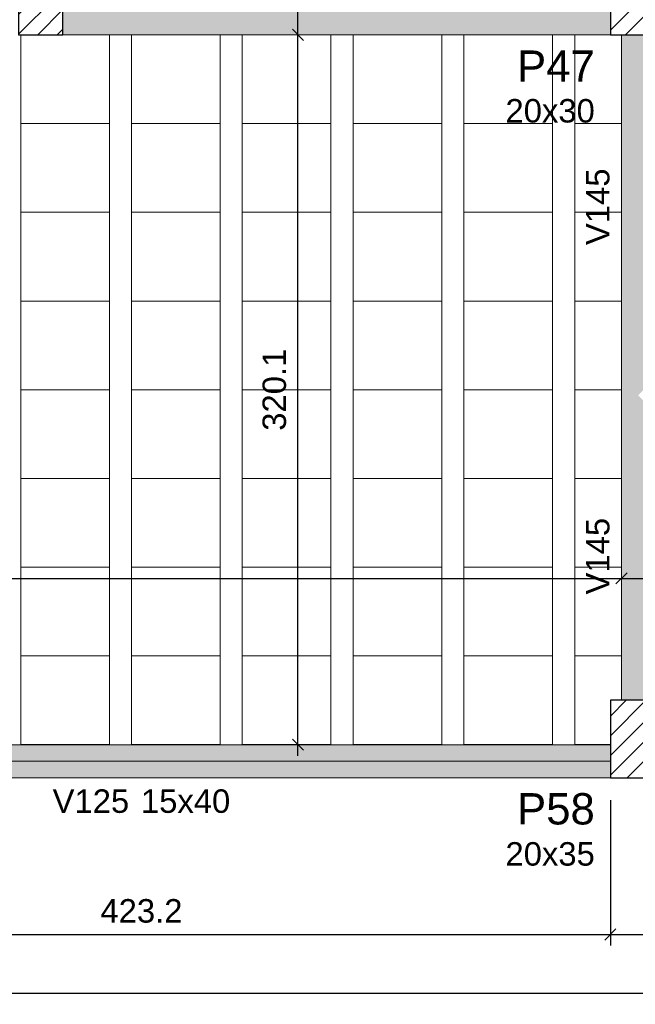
# Model space of a CAD drawing. Header units: millimetres. Extents: x 0 to 119, y 0 to 84.
# Tile 20 of 35: x 63.96 to 69.52, y 31.87 to 40.75. Entities that reach past the tile are written whole.
import ezdxf

# ---------------------------------------------------------------- set-up
doc = ezdxf.new("R2010")
doc.units = ezdxf.units.MM
doc.header["$MEASUREMENT"] = 0
doc.linetypes.add('NULL', pattern=[0])
doc.layers.get('0').update_dxf_attribs({"lineweight": 18})
for name, color, linetype, lineweight in [('FO-Cotas', 5, 'Continuous', 5), ('FO-Eixos', 5, 'Continuous', 5), ('FO-Hachura pilar que passa', 19, 'Continuous', 5), ('FO-Hachura viga', 43, 'Continuous', 5), ('FO-Hachuras das lajes', 1, 'Continuous', 20), ('FO-Pilares', 4, 'Continuous', 30), ('FO-Textos das vigas', 7, 'Continuous', 5), ('FO-Textos dos pilares', 7, 'Continuous', 5), ('FO-Vigas', 1, 'Continuous', 20)]:
    doc.layers.add(name, color=color, linetype=linetype, lineweight=lineweight)
doc.styles.add('Arial', font='txt')
doc.dimstyles.new('UM_50.000000', dxfattribs={"dimtxt": 0.18, "dimasz": 0.1, "dimexe": 0.1, "dimexo": 0.2, "dimgap": 0, "dimtad": 1, "dimtih": 1, "dimtoh": 1, "dimdec": 1, "dimlfac": 50, "dimzin": 0, "dimdsep": 46, "dimtxsty": 'Standard', "dimcen": 0.09, "dimdle": 0.1, "dimadec": 1, "dimazin": 2, "dimtfac": 1, "dimtdec": 4, "dimtofl": 0, "dimtmove": 0, "dimatfit": 3, "dimfxl": 1, "dimtolj": 1, "dimarcsym": 0})

# ---------------------------------------------------------------- blocks, each defined once
blk = doc.blocks.new('_Oblique')
at = {"color": 0, "linetype": 'ByBlock', "lineweight": -2}
blk.add_line((-0.5, -0.5), (0.5, 0.5), dxfattribs=at)
blk = doc.blocks.new('*D39')
at = {"layer": 'Defpoints', "color": 0}
for p in [(60.8308, 33.913), (69.2946, 33.913), (69.2946, 32.501)]:
    blk.add_point(p, dxfattribs=at)
at = {"layer": 'FO-Cotas', "color": 0, "lineweight": -2}
for p, q in [((60.8308, 33.713), (60.8308, 32.401)), ((69.2946, 33.713), (69.2946, 32.401)), ((60.7308, 32.501), (69.3946, 32.501))]:
    blk.add_line(p, q, dxfattribs=at)
at = {"layer": 'FO-Cotas', "color": 0, "lineweight": -2, "xscale": 0.1, "yscale": 0.1, "zscale": 0.1, "rotation": 180}
blk.add_blockref('_Oblique', (60.8308, 32.501), dxfattribs=at)
at = {"layer": 'FO-Cotas', "color": 0, "lineweight": -2, "xscale": 0.1, "yscale": 0.1, "zscale": 0.1}
blk.add_blockref('_Oblique', (69.2946, 32.501), dxfattribs=at)
at = {"layer": 'FO-Cotas', "color": 7, "insert": (65.0627, 32.7128), "char_height": 0.2118, "attachment_point": 5, "rotation": 0.00573, "style": 'Arial'}
blk.add_mtext('\\A1;423.2', dxfattribs=at)
blk = doc.blocks.new('*D40')
at = {"layer": 'Defpoints', "color": 0}
for p in [(69.2946, 33.913), (69.6946, 33.913), (69.6946, 32.501)]:
    blk.add_point(p, dxfattribs=at)
at = {"layer": 'FO-Cotas', "color": 0, "lineweight": -2}
for p, q in [((69.2946, 33.713), (69.2946, 32.401)), ((69.6946, 33.713), (69.6946, 32.401)), ((69.1946, 32.501), (69.7946, 32.501))]:
    blk.add_line(p, q, dxfattribs=at)
at = {"layer": 'FO-Cotas', "color": 0, "lineweight": -2, "xscale": 0.1, "yscale": 0.1, "zscale": 0.1, "rotation": 180}
blk.add_blockref('_Oblique', (69.2946, 32.501), dxfattribs=at)
at = {"layer": 'FO-Cotas', "color": 0, "lineweight": -2, "xscale": 0.1, "yscale": 0.1, "zscale": 0.1}
blk.add_blockref('_Oblique', (69.6946, 32.501), dxfattribs=at)
at = {"layer": 'FO-Cotas', "color": 7, "insert": (69.8799, 32.7128), "char_height": 0.2118, "attachment_point": 5, "rotation": 0.00573, "style": 'Arial'}
blk.add_mtext('\\A1;20', dxfattribs=at)
blk = doc.blocks.new('*D44')
at = {"layer": 'Defpoints', "color": 0}
for p in [(10.3146, 34.5552), (79.6152, 33.913), (79.6152, 31.9715)]:
    blk.add_point(p, dxfattribs=at)
at = {"layer": 'FO-Cotas', "color": 0, "lineweight": -2}
for p, q in [((10.3146, 34.3552), (10.3146, 31.8715)), ((79.6152, 33.713), (79.6152, 31.8715)), ((10.2146, 31.9715), (79.7152, 31.9715))]:
    blk.add_line(p, q, dxfattribs=at)
at = {"layer": 'FO-Cotas', "color": 0, "lineweight": -2, "xscale": 0.1, "yscale": 0.1, "zscale": 0.1, "rotation": 180}
blk.add_blockref('_Oblique', (10.3146, 31.9715), dxfattribs=at)
at = {"layer": 'FO-Cotas', "color": 0, "lineweight": -2, "xscale": 0.1, "yscale": 0.1, "zscale": 0.1}
blk.add_blockref('_Oblique', (79.6152, 31.9715), dxfattribs=at)
at = {"layer": 'FO-Cotas', "color": 7, "insert": (44.9649, 32.1833), "char_height": 0.2118, "attachment_point": 5, "style": 'Arial'}
blk.add_mtext('\\A1;3465', dxfattribs=at)
blk = doc.blocks.new('*D95')
at = {"layer": 'Defpoints', "color": 0}
for p in [(56.352, 35.713), (69.3946, 35.713), (69.3946, 35.713)]:
    blk.add_point(p, dxfattribs=at)
at = {"layer": 'FO-Cotas', "color": 0, "lineweight": -2}
blk.add_line((56.252, 35.713), (69.4946, 35.713), dxfattribs=at)
at = {"layer": 'FO-Cotas', "color": 0, "lineweight": -2, "xscale": 0.1, "yscale": 0.1, "zscale": 0.1, "rotation": 180}
blk.add_blockref('_Oblique', (56.352, 35.713), dxfattribs=at)
at = {"layer": 'FO-Cotas', "color": 0, "lineweight": -2, "xscale": 0.1, "yscale": 0.1, "zscale": 0.1}
blk.add_blockref('_Oblique', (69.3946, 35.713), dxfattribs=at)
at = {"layer": 'FO-Cotas', "color": 7, "insert": (62.8733, 35.9248), "char_height": 0.2118, "attachment_point": 5, "rotation": 0.00573, "style": 'Arial'}
blk.add_mtext('\\A1;652.1', dxfattribs=at)
blk = doc.blocks.new('*D96')
at = {"layer": 'Defpoints', "color": 0}
for p in [(69.3946, 35.713), (69.6946, 35.713), (69.6946, 35.713)]:
    blk.add_point(p, dxfattribs=at)
at = {"layer": 'FO-Cotas', "color": 0, "lineweight": -2}
blk.add_line((69.2946, 35.713), (69.7946, 35.713), dxfattribs=at)
at = {"layer": 'FO-Cotas', "color": 0, "lineweight": -2, "xscale": 0.1, "yscale": 0.1, "zscale": 0.1, "rotation": 180}
blk.add_blockref('_Oblique', (69.3946, 35.713), dxfattribs=at)
at = {"layer": 'FO-Cotas', "color": 0, "lineweight": -2, "xscale": 0.1, "yscale": 0.1, "zscale": 0.1}
blk.add_blockref('_Oblique', (69.6946, 35.713), dxfattribs=at)
at = {"layer": 'FO-Cotas', "color": 7, "insert": (69.8799, 35.9248), "char_height": 0.2118, "attachment_point": 5, "rotation": 0.00573, "style": 'Arial'}
blk.add_mtext('\\A1;15', dxfattribs=at)
blk = doc.blocks.new('*D178')
at = {"layer": 'Defpoints', "color": 0}
for p in [(66.4746, 40.6152), (66.4746, 40.6152), (66.4746, 34.213)]:
    blk.add_point(p, dxfattribs=at)
at = {"layer": 'FO-Cotas', "color": 0, "lineweight": -2}
blk.add_line((66.4746, 34.113), (66.4746, 40.7152), dxfattribs=at)
at = {"layer": 'FO-Cotas', "color": 0, "lineweight": -2, "xscale": 0.1, "yscale": 0.1, "zscale": 0.1}
for p, rotation in [((66.4746, 40.6152), 90), ((66.4746, 34.213), 270)]:
    blk.add_blockref('_Oblique', p, dxfattribs=dict(at, rotation=rotation))
at = {"layer": 'FO-Cotas', "color": 7, "insert": (66.2628, 37.4141), "char_height": 0.2118, "attachment_point": 5, "rotation": 90, "style": 'Arial'}
blk.add_mtext('\\A1;320.1', dxfattribs=at)
blk = doc.blocks.new('*D179')
at = {"layer": 'Defpoints', "color": 0}
for p in [(66.4746, 40.9152), (66.4746, 40.9152), (66.4746, 40.6152)]:
    blk.add_point(p, dxfattribs=at)
at = {"layer": 'FO-Cotas', "color": 0, "lineweight": -2}
blk.add_line((66.4746, 40.5152), (66.4746, 41.0152), dxfattribs=at)
at = {"layer": 'FO-Cotas', "color": 0, "lineweight": -2, "xscale": 0.1, "yscale": 0.1, "zscale": 0.1}
for p, rotation in [((66.4746, 40.9152), 90), ((66.4746, 40.6152), 270)]:
    blk.add_blockref('_Oblique', p, dxfattribs=dict(at, rotation=rotation))
at = {"layer": 'FO-Cotas', "color": 7, "insert": (66.2628, 41.0725), "char_height": 0.2118, "attachment_point": 5, "rotation": 90, "style": 'Arial'}
blk.add_mtext('\\A1;15', dxfattribs=at)

msp = doc.modelspace()

# ---------------------------------------------------------------- hatches: boundary and pattern name
at = {"layer": 'FO-Hachura pilar que passa', "linetype": 'Continuous'}
h = msp.add_hatch(dxfattribs=at)
h.set_pattern_fill('ANSI31', color=19, style=0)
h.paths.add_polyline_path([(63.9546, 40.6152), (64.1546, 40.6152), (64.3546, 40.6152), (64.3546, 40.9152), (64.3546, 41.2152), (64.1546, 41.2152), (63.9546, 41.2152), (63.9546, 40.9152)])
h = msp.add_hatch(dxfattribs=at)
h.set_pattern_fill('ANSI31', color=19, style=0)
h.paths.add_polyline_path([(69.2946, 40.6152), (69.4946, 40.6152), (69.6946, 40.6152), (69.6946, 40.9152), (69.6946, 41.2152), (69.4946, 41.2152), (69.2946, 41.2152), (69.2946, 40.9152)])
h = msp.add_hatch(dxfattribs=at)
h.set_pattern_fill('ANSI31', color=19, style=0)
h.paths.add_polyline_path([(69.6946, 34.613), (69.4946, 34.613), (69.2946, 34.613), (69.2946, 34.263), (69.2946, 33.913), (69.4946, 33.913), (69.6946, 33.913), (69.6946, 34.263)])
at = {"layer": 'FO-Hachura viga', "linetype": 'Continuous'}
for points in [[(65.7246, 40.9154), (65.7246, 40.9154), (64.3546, 40.9154), (64.3546, 40.6154), (65.7246, 40.6154), (65.7246, 40.9154)], [(68.4642, 40.9154), (68.4642, 40.9154), (65.7246, 40.9154), (65.7246, 40.6154), (68.4642, 40.6154), (68.4642, 40.9154)], [(68.4642, 40.9154), (68.4642, 40.9154), (68.4642, 40.6152), (69.2946, 40.6152), (69.2946, 40.9154), (68.4642, 40.9154)], [(69.6944, 37.513), (69.6944, 37.513), (69.6944, 40.6154), (69.3946, 40.6154), (69.3946, 37.363), (69.5446, 37.363), (69.6944, 37.513)], [(69.6946, 37.213), (69.6946, 37.213), (69.5446, 37.363), (69.3946, 37.363), (69.3946, 34.613), (69.6946, 34.613), (69.6946, 37.213)], [(69.2946, 34.213), (69.2946, 34.213), (60.8308, 34.213), (60.8308, 33.9132), (69.2946, 33.9132), (69.2946, 34.213)]]:
    msp.add_hatch(color=43, dxfattribs=at).paths.add_polyline_path(points)

# ---------------------------------------------------------------- linework, layer by layer
at = {"layer": 'FO-Eixos'}
msp.add_line((60.8308, 34.063), (69.2946, 34.063), dxfattribs=at)
for points in [[(64.773, 39.8142), (64.773, 40.6142), (63.973, 40.6142), (63.973, 39.8142), (64.773, 39.8142)], [(65.773, 39.8142), (65.773, 40.6142), (64.973, 40.6142), (64.973, 39.8142), (65.773, 39.8142)], [(66.773, 39.8142), (66.773, 40.6142), (65.973, 40.6142), (65.973, 39.8142), (66.773, 39.8142)], [(67.773, 39.8142), (67.773, 40.6142), (66.973, 40.6142), (66.973, 39.8142), (67.773, 39.8142)], [(68.773, 39.8142), (68.773, 40.6142), (67.973, 40.6142), (67.973, 39.8142), (68.773, 39.8142)], [(64.773, 39.0142), (64.773, 39.8142), (63.973, 39.8142), (63.973, 39.0142), (64.773, 39.0142)], [(65.773, 39.0142), (65.773, 39.8142), (64.973, 39.8142), (64.973, 39.0142), (65.773, 39.0142)], [(66.773, 39.0142), (66.773, 39.8142), (65.973, 39.8142), (65.973, 39.0142), (66.773, 39.0142)], [(67.773, 39.0142), (67.773, 39.8142), (66.973, 39.8142), (66.973, 39.0142), (67.773, 39.0142)], [(68.773, 39.0142), (68.773, 39.8142), (67.973, 39.8142), (67.973, 39.0142), (68.773, 39.0142)], [(64.773, 38.2142), (64.773, 39.0142), (63.973, 39.0142), (63.973, 38.2142), (64.773, 38.2142)], [(65.773, 38.2142), (65.773, 39.0142), (64.973, 39.0142), (64.973, 38.2142), (65.773, 38.2142)], [(66.773, 38.2142), (66.773, 39.0142), (65.973, 39.0142), (65.973, 38.2142), (66.773, 38.2142)], [(67.773, 38.2142), (67.773, 39.0142), (66.973, 39.0142), (66.973, 38.2142), (67.773, 38.2142)], [(68.773, 38.2142), (68.773, 39.0142), (67.973, 39.0142), (67.973, 38.2142), (68.773, 38.2142)], [(64.773, 37.4142), (64.773, 38.2142), (63.973, 38.2142), (63.973, 37.4142), (64.773, 37.4142)], [(65.773, 37.4142), (65.773, 38.2142), (64.973, 38.2142), (64.973, 37.4142), (65.773, 37.4142)], [(66.773, 37.4142), (66.773, 38.2142), (65.973, 38.2142), (65.973, 37.4142), (66.773, 37.4142)], [(67.773, 37.4142), (67.773, 38.2142), (66.973, 38.2142), (66.973, 37.4142), (67.773, 37.4142)], [(68.773, 37.4142), (68.773, 38.2142), (67.973, 38.2142), (67.973, 37.4142), (68.773, 37.4142)], [(64.773, 36.6142), (64.773, 37.4142), (63.973, 37.4142), (63.973, 36.6142), (64.773, 36.6142)], [(65.773, 36.6142), (65.773, 37.4142), (64.973, 37.4142), (64.973, 36.6142), (65.773, 36.6142)], [(66.773, 36.6142), (66.773, 37.4142), (65.973, 37.4142), (65.973, 36.6142), (66.773, 36.6142)], [(67.773, 36.6142), (67.773, 37.4142), (66.973, 37.4142), (66.973, 36.6142), (67.773, 36.6142)], [(68.773, 36.6142), (68.773, 37.4142), (67.973, 37.4142), (67.973, 36.6142), (68.773, 36.6142)], [(64.773, 35.8142), (64.773, 36.6142), (63.973, 36.6142), (63.973, 35.8142), (64.773, 35.8142)], [(65.773, 35.8142), (65.773, 36.6142), (64.973, 36.6142), (64.973, 35.8142), (65.773, 35.8142)], [(66.773, 35.8142), (66.773, 36.6142), (65.973, 36.6142), (65.973, 35.8142), (66.773, 35.8142)], [(67.773, 35.8142), (67.773, 36.6142), (66.973, 36.6142), (66.973, 35.8142), (67.773, 35.8142)], [(68.773, 35.8142), (68.773, 36.6142), (67.973, 36.6142), (67.973, 35.8142), (68.773, 35.8142)], [(64.773, 35.0142), (64.773, 35.8142), (63.973, 35.8142), (63.973, 35.0142), (64.773, 35.0142)], [(65.773, 35.0142), (65.773, 35.8142), (64.973, 35.8142), (64.973, 35.0142), (65.773, 35.0142)], [(66.773, 35.0142), (66.773, 35.8142), (65.973, 35.8142), (65.973, 35.0142), (66.773, 35.0142)], [(67.773, 35.0142), (67.773, 35.8142), (66.973, 35.8142), (66.973, 35.0142), (67.773, 35.0142)], [(68.773, 35.0142), (68.773, 35.8142), (67.973, 35.8142), (67.973, 35.0142), (68.773, 35.0142)], [(64.773, 34.2142), (64.773, 35.0142), (63.973, 35.0142), (63.973, 34.2142), (64.773, 34.2142)], [(65.773, 34.2142), (65.773, 35.0142), (64.973, 35.0142), (64.973, 34.2142), (65.773, 34.2142)], [(66.773, 34.2142), (66.773, 35.0142), (65.973, 35.0142), (65.973, 34.2142), (66.773, 34.2142)], [(67.773, 34.2142), (67.773, 35.0142), (66.973, 35.0142), (66.973, 34.2142), (67.773, 34.2142)], [(68.773, 34.2142), (68.773, 35.0142), (67.973, 35.0142), (67.973, 34.2142), (68.773, 34.2142)]]:
    msp.add_lwpolyline(points, close=True, dxfattribs=at)
for points in [[(69.295, 40.6142), (68.973, 40.6142), (68.973, 40.6152), (68.973, 39.8142), (69.395, 39.8142)], [(69.395, 39.8142), (68.973, 39.8142), (68.973, 39.0142), (69.395, 39.0142)], [(69.395, 39.0142), (68.973, 39.0142), (68.973, 38.2142), (69.395, 38.2142)], [(69.395, 38.2142), (68.973, 38.2142), (68.973, 37.4142), (69.395, 37.4142)], [(69.395, 37.4142), (68.973, 37.4142), (68.973, 36.6142), (69.395, 36.6142)], [(69.395, 36.6142), (68.973, 36.6142), (68.973, 35.8142), (69.395, 35.8142)], [(69.395, 35.8142), (68.973, 35.8142), (68.973, 35.0142), (69.395, 35.0142)], [(69.395, 35.0142), (68.973, 35.0142), (68.973, 34.2132), (68.973, 34.2142), (69.295, 34.2142)]]:
    msp.add_lwpolyline(points, dxfattribs=at)
at = {"layer": 'FO-Hachuras das lajes'}
for p, q in [((63.973, 34.6132), (63.973, 40.6152)), ((64.773, 34.6132), (64.773, 40.6152)), ((64.973, 34.6132), (64.973, 40.6152)), ((65.773, 34.6132), (65.773, 40.6152)), ((65.973, 34.6132), (65.973, 40.6152)), ((66.773, 34.6132), (66.773, 40.6152)), ((66.973, 34.6132), (66.973, 40.6152)), ((67.773, 34.6132), (67.773, 40.6152)), ((67.973, 34.6132), (67.973, 40.6152)), ((68.773, 34.6132), (68.773, 40.6152)), ((68.973, 34.6132), (68.973, 40.6152)), ((63.973, 34.5132), (63.973, 34.6132)), ((64.773, 34.5132), (64.773, 34.6132)), ((64.973, 34.5132), (64.973, 34.6132)), ((65.773, 34.5132), (65.773, 34.6132)), ((65.973, 34.5132), (65.973, 34.6132)), ((66.773, 34.5132), (66.773, 34.6132)), ((66.973, 34.5132), (66.973, 34.6132)), ((67.773, 34.5132), (67.773, 34.6132)), ((67.973, 34.5132), (67.973, 34.6132)), ((68.773, 34.5132), (68.773, 34.6132)), ((68.973, 34.5132), (68.973, 34.6132)), ((63.973, 34.2622), (63.973, 34.5132)), ((64.773, 34.2622), (64.773, 34.5132)), ((64.973, 34.2622), (64.973, 34.5132)), ((65.773, 34.2622), (65.773, 34.5132)), ((65.973, 34.2622), (65.973, 34.5132)), ((66.773, 34.2622), (66.773, 34.5132)), ((66.973, 34.2622), (66.973, 34.5132)), ((67.773, 34.2622), (67.773, 34.5132)), ((67.973, 34.2622), (67.973, 34.5132)), ((68.773, 34.2622), (68.773, 34.5132)), ((68.973, 34.2622), (68.973, 34.5132)), ((63.973, 34.2132), (63.973, 34.2622)), ((64.773, 34.2132), (64.773, 34.2622)), ((64.973, 34.2132), (64.973, 34.2622)), ((65.773, 34.2132), (65.773, 34.2622)), ((65.973, 34.2132), (65.973, 34.2622)), ((66.773, 34.2132), (66.773, 34.2622)), ((66.973, 34.2132), (66.973, 34.2622)), ((67.773, 34.2132), (67.773, 34.2622)), ((67.973, 34.2132), (67.973, 34.2622)), ((68.773, 34.2132), (68.773, 34.2622)), ((68.973, 34.2132), (68.973, 34.2622))]:
    msp.add_line(p, q, dxfattribs=at)
at = {"layer": 'FO-Pilares'}
for points in [[(63.9546, 40.6152), (64.1546, 40.6152), (64.3546, 40.6152), (64.3546, 40.9152), (64.3546, 41.2152), (64.1546, 41.2152), (63.9546, 41.2152), (63.9546, 40.9152), (63.9546, 40.6152)], [(69.2946, 40.6152), (69.4946, 40.6152), (69.6946, 40.6152), (69.6946, 40.9152), (69.6946, 41.2152), (69.4946, 41.2152), (69.2946, 41.2152), (69.2946, 40.9152), (69.2946, 40.6152)], [(69.6946, 34.613), (69.4946, 34.613), (69.2946, 34.613), (69.2946, 34.263), (69.2946, 33.913), (69.4946, 33.913), (69.6946, 33.913), (69.6946, 34.263), (69.6946, 34.613)]]:
    msp.add_lwpolyline(points, close=True, dxfattribs=at)
at = {"layer": 'FO-Vigas'}
for p, q in [((64.3546, 40.6152), (65.7246, 40.6152)), ((65.7246, 40.6152), (68.4642, 40.6152)), ((68.4642, 40.6152), (69.2946, 40.6152)), ((69.3946, 37.363), (69.3946, 40.6152)), ((69.3946, 34.613), (69.3946, 37.363)), ((60.8308, 34.213), (69.2946, 34.213)), ((60.8308, 33.913), (69.2946, 33.913))]:
    msp.add_line(p, q, dxfattribs=at)

# ---------------------------------------------------------------- texts
at = {"layer": 'FO-Textos das vigas', "linetype": 'NULL', "char_height": 0.2118, "width": 1.354561, "attachment_point": 8, "rotation": 90.00021, "line_spacing_factor": 0.798, "style": 'Arial'}
for insert in [(69.2891, 39.0642), (69.2891, 35.9132)]:
    msp.add_mtext('V145', dxfattribs=dict(at, insert=insert))
at = {"layer": 'FO-Textos das vigas', "linetype": 'NULL', "char_height": 0.2118, "line_spacing_factor": 0.798, "style": 'Arial'}
for s, insert, width, attachment_point in [('V125', (64.952, 33.5951), 1.354561, 9), ('15x40', (65.058, 33.5951), 1.580273, 7)]:
    msp.add_mtext(s, dxfattribs=dict(at, insert=insert, width=width, attachment_point=attachment_point))
at = {"layer": 'FO-Textos dos pilares', "linetype": 'NULL', "attachment_point": 9, "line_spacing_factor": 0.798, "style": 'Arial'}
for s, insert, char_height, width in [('P47', (69.154, 40.1914), 0.2824, 1.387852), ('20x30', (69.154, 39.8211), 0.2118, 1.580273), ('P58', (69.154, 33.4894), 0.2824, 1.387852), ('20x35', (69.154, 33.1191), 0.2118, 1.580273)]:
    msp.add_mtext(s, dxfattribs=dict(at, insert=insert, char_height=char_height, width=width))

# ---------------------------------------------------------------- dimensions: what is measured, and where the dimension line sits
at = {"layer": 'FO-Cotas'}
for base, p1, p2, picture, middle in [((66.4746, 40.9152), (66.4746, 40.6152), (66.4746, 40.9152), '*D179', (66.2628, 41.0725)), ((66.4746, 40.6152), (66.4746, 34.213), (66.4746, 40.6152), '*D178', (66.2628, 37.4141))]:
    dim = msp.add_linear_dim(base=base, p1=p1, p2=p2, angle=90, dimstyle='UM_50.000000', override={"dimtxt": 0.2118, "dimasz": 0.1, "dimexe": 0.1, "dimexo": 0.2, "dimtad": 1, "dimtih": 0, "dimtoh": 0, "dimdec": 1, "dimlfac": 50, "dimzin": 8, "dimtxsty": 'Arial', "dimblk": 'Oblique', "dimblk1": 'Oblique', "dimblk2": 'Oblique', "dimsah": 1, "dimdle": 0.1, "dimse1": 1, "dimse2": 1, "dimclrt": 7, "dimadec": 1, "dimazin": 3, "dimtmove": 2, "dimldrblk": 'Oblique'}, dxfattribs=at)
    dim.commit()
    dim.dimension.update_dxf_attribs({"geometry": picture, "text_midpoint": middle, "dimtype": 160, "text_rotation": 90})
for base, p1, p2, override, picture, middle in [((69.3946, 35.713), (56.352, 35.713), (69.3946, 35.713), {"dimtxt": 0.2118, "dimasz": 0.1, "dimexe": 0.1, "dimexo": 0.2, "dimtad": 1, "dimtih": 0, "dimtoh": 0, "dimdec": 1, "dimlfac": 50, "dimzin": 8, "dimtxsty": 'Arial', "dimblk": 'Oblique', "dimblk1": 'Oblique', "dimblk2": 'Oblique', "dimsah": 1, "dimdle": 0.1, "dimse1": 1, "dimse2": 1, "dimclrt": 7, "dimadec": 1, "dimazin": 3, "dimtmove": 2, "dimldrblk": 'Oblique'}, '*D95', (62.8733, 35.9248)), ((69.6946, 35.713), (69.3946, 35.713), (69.6946, 35.713), {"dimtxt": 0.2118, "dimasz": 0.1, "dimexe": 0.1, "dimexo": 0.2, "dimtad": 1, "dimtih": 0, "dimtoh": 0, "dimdec": 1, "dimlfac": 50, "dimzin": 8, "dimtxsty": 'Arial', "dimblk": 'Oblique', "dimblk1": 'Oblique', "dimblk2": 'Oblique', "dimsah": 1, "dimdle": 0.1, "dimse1": 1, "dimse2": 1, "dimclrt": 7, "dimadec": 1, "dimazin": 3, "dimtmove": 2, "dimldrblk": 'Oblique'}, '*D96', (69.8799, 35.9248)), ((69.2946, 32.501), (60.8308, 33.913), (69.2946, 33.913), {"dimtxt": 0.2118, "dimasz": 0.1, "dimexe": 0.1, "dimexo": 0.2, "dimtad": 1, "dimtih": 0, "dimtoh": 0, "dimdec": 1, "dimlfac": 50, "dimzin": 8, "dimtxsty": 'Arial', "dimblk": 'Oblique', "dimblk1": 'Oblique', "dimblk2": 'Oblique', "dimsah": 1, "dimdle": 0.1, "dimse1": 0, "dimse2": 0, "dimclrt": 7, "dimadec": 1, "dimazin": 3, "dimtmove": 2, "dimldrblk": 'Oblique'}, '*D39', (65.0627, 32.7128)), ((69.6946, 32.501), (69.2946, 33.913), (69.6946, 33.913), {"dimtxt": 0.2118, "dimasz": 0.1, "dimexe": 0.1, "dimexo": 0.2, "dimtad": 1, "dimtih": 0, "dimtoh": 0, "dimdec": 1, "dimlfac": 50, "dimzin": 8, "dimtxsty": 'Arial', "dimblk": 'Oblique', "dimblk1": 'Oblique', "dimblk2": 'Oblique', "dimsah": 1, "dimdle": 0.1, "dimse1": 0, "dimse2": 0, "dimclrt": 7, "dimadec": 1, "dimazin": 3, "dimtmove": 2, "dimldrblk": 'Oblique'}, '*D40', (69.8799, 32.7128))]:
    dim = msp.add_linear_dim(base=base, p1=p1, p2=p2, dimstyle='UM_50.000000', override=override, dxfattribs=at)
    dim.commit()
    dim.dimension.update_dxf_attribs({"geometry": picture, "text_midpoint": middle, "dimtype": 160, "text_rotation": 0.00573})
dim = msp.add_linear_dim(base=(79.6152, 31.9715), p1=(10.3146, 34.5552), p2=(79.6152, 33.913), dimstyle='UM_50.000000', override={"dimtxt": 0.2118, "dimasz": 0.1, "dimexe": 0.1, "dimexo": 0.2, "dimtad": 1, "dimtih": 0, "dimtoh": 0, "dimdec": 1, "dimlfac": 50, "dimzin": 8, "dimtxsty": 'Arial', "dimblk": 'Oblique', "dimblk1": 'Oblique', "dimblk2": 'Oblique', "dimsah": 1, "dimdle": 0.1, "dimse1": 0, "dimse2": 0, "dimclrt": 7, "dimadec": 1, "dimazin": 3, "dimtmove": 2, "dimldrblk": 'Oblique'}, dxfattribs=at)
dim.commit()
dim.dimension.update_dxf_attribs({"geometry": '*D44', "text_midpoint": (44.9649, 32.1833), "dimtype": 160})

doc.saveas('drawing.dxf')
